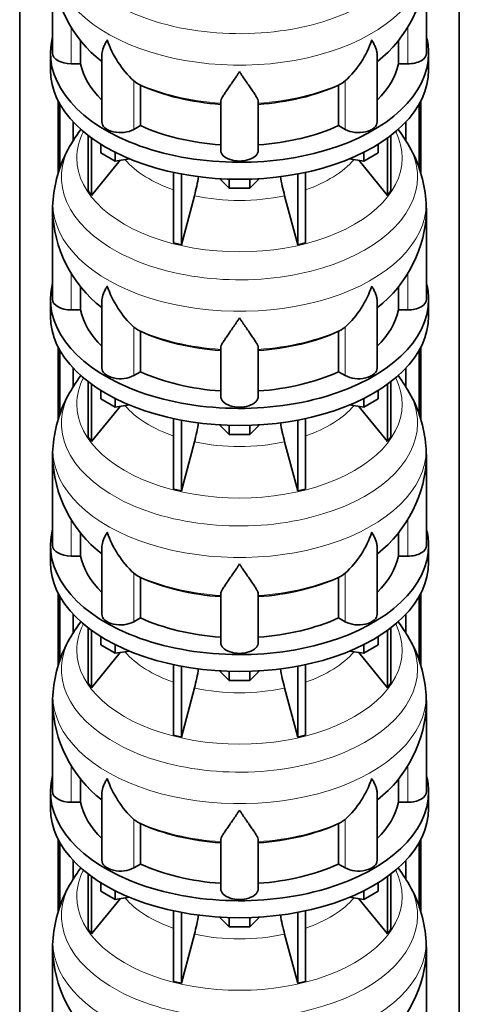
# Model space of a CAD drawing. Header units: millimetres. Extents: x 148 to 904, y -2845 to 2089.
# Tile 8 of 24: x 679 to 891, y -1859 to -1385. Entities that reach past the tile are written whole.
import ezdxf

# ---------------------------------------------------------------- set-up
doc = ezdxf.new("R2010")
doc.units = ezdxf.units.MM
doc.layers.add('MID_134-13', color=7, linetype='Continuous')
doc.layers.add('VSI134_DIFFUSORE', color=7, linetype='Continuous')

# ---------------------------------------------------------------- blocks, each defined once
blk = doc.blocks.new('SE4')
at = {"layer": 'MID_134-13', "color": 7, "linetype": 'Continuous', "lineweight": 35}
for p, q in [((679.43, -1002.98), (679.43, -2554.67)), ((891.05, -2554.67), (891.05, -1002.98)), ((697.93, -1459.09), (697.93, -1424)), ((698.69, -1456.85), (698.69, -1425.41)), ((871.79, -1425.41), (871.79, -1456.77)), ((872.54, -1424), (872.54, -1459.11)), ((705.2, -1443.13), (705.2, -1434.19)), ((865.27, -1434.19), (865.27, -1443.08)), ((697.93, -1577.48), (697.93, -1542.4)), ((698.69, -1575.24), (698.69, -1543.81)), ((871.79, -1543.81), (871.79, -1575.16)), ((872.54, -1542.4), (872.54, -1577.5)), ((705.2, -1561.52), (705.2, -1552.58)), ((865.27, -1552.58), (865.27, -1561.47)), ((697.93, -1695.87), (697.93, -1660.79)), ((698.69, -1693.63), (698.69, -1662.2)), ((871.79, -1662.2), (871.79, -1693.55)), ((872.54, -1660.79), (872.54, -1695.89)), ((705.2, -1679.91), (705.2, -1670.97)), ((865.27, -1670.97), (865.27, -1679.86)), ((697.93, -1814.26), (697.93, -1779.18)), ((698.69, -1812.03), (698.69, -1780.59)), ((871.79, -1780.59), (871.79, -1811.94)), ((872.54, -1779.18), (872.54, -1814.29)), ((705.2, -1798.3), (705.2, -1789.37)), ((865.27, -1789.37), (865.27, -1798.25))]:
    blk.add_line(p, q, dxfattribs=at)
at = {"layer": 'VSI134_DIFFUSORE', "color": 7, "linetype": 'Continuous', "lineweight": 35}
for p, q in [((695.24, -1357.97), (695.24, -1401.02)), ((875.24, -1401.02), (875.24, -1357.97)), ((708.77, -1406.22), (708.77, -1394.9)), ((861.71, -1394.8), (861.71, -1406.22)), ((694.24, -1401.02), (694.24, -1409.19)), ((876.24, -1409.19), (876.24, -1401.02)), ((704.24, -1406.22), (708.77, -1406.22)), ((718.96, -1401.93), (718.96, -1434.09)), ((851.51, -1434.09), (851.51, -1401.95)), ((861.71, -1406.22), (866.24, -1406.22)), ((735.75, -1415.47), (734.33, -1414.42)), ((836.15, -1414.42), (834.73, -1415.47)), ((737.53, -1435.92), (737.53, -1416.44)), ((832.95, -1416.44), (832.95, -1435.92)), ((776.24, -1447.79), (776.24, -1424.44)), ((794.24, -1447.79), (794.24, -1424.44)), ((734.33, -1437.76), (737.53, -1435.92)), ((832.95, -1435.92), (836.15, -1437.76)), ((712.41, -1440.69), (712.41, -1467.37)), ((713.94, -1441.84), (713.94, -1469.5)), ((856.53, -1441.84), (856.53, -1469.5)), ((858.07, -1440.69), (858.07, -1467.37)), ((718.48, -1448.95), (718.48, -1444.89)), ((725.42, -1452.95), (718.48, -1448.95)), ((725.42, -1452.95), (725.42, -1448.78)), ((845.05, -1452.95), (845.05, -1448.78)), ((851.99, -1448.95), (845.05, -1452.95)), ((851.99, -1448.95), (851.99, -1444.89)), ((713.94, -1469.5), (727.8, -1452.59)), ((732.25, -1451.9), (725.42, -1452.95)), ((845.05, -1452.95), (838.23, -1451.9)), ((842.67, -1452.59), (856.53, -1469.5)), ((753.54, -1458.44), (753.54, -1492.36)), ((816.93, -1458.44), (816.93, -1492.36)), ((757.24, -1459.18), (757.24, -1493.25)), ((780.33, -1466.09), (775.68, -1461.44)), ((780.33, -1466.09), (780.33, -1461.65)), ((794.8, -1461.44), (790.15, -1466.09)), ((790.15, -1466.09), (790.15, -1461.65)), ((813.24, -1459.18), (813.24, -1493.25)), ((712.41, -1467.37), (713.94, -1469.5)), ((790.15, -1466.09), (780.33, -1466.09)), ((856.53, -1469.5), (858.07, -1467.37)), ((757.24, -1493.25), (763.51, -1469.63)), ((806.96, -1469.63), (813.24, -1493.25)), ((695.24, -1476.36), (695.24, -1519.41)), ((875.24, -1519.41), (875.24, -1476.36)), ((753.54, -1492.36), (757.24, -1493.25)), ((813.24, -1493.25), (816.93, -1492.36)), ((708.77, -1524.61), (708.77, -1513.29)), ((861.71, -1513.19), (861.71, -1524.61)), ((694.24, -1519.41), (694.24, -1527.58)), ((876.24, -1527.58), (876.24, -1519.41)), ((704.24, -1524.61), (708.77, -1524.61)), ((718.96, -1520.32), (718.96, -1552.48)), ((851.51, -1552.48), (851.51, -1520.34)), ((861.71, -1524.61), (866.24, -1524.61)), ((735.75, -1533.86), (734.33, -1532.81)), ((836.15, -1532.81), (834.73, -1533.86)), ((737.53, -1554.31), (737.53, -1534.83)), ((832.95, -1534.83), (832.95, -1554.31)), ((776.24, -1566.18), (776.24, -1542.83)), ((794.24, -1566.18), (794.24, -1542.83)), ((734.33, -1556.16), (737.53, -1554.31)), ((832.95, -1554.31), (836.15, -1556.16)), ((712.41, -1559.08), (712.41, -1585.76)), ((713.94, -1560.23), (713.94, -1587.89)), ((856.53, -1560.23), (856.53, -1587.89)), ((858.07, -1559.08), (858.07, -1585.76)), ((718.48, -1567.34), (718.48, -1563.28)), ((725.42, -1571.35), (718.48, -1567.34)), ((725.42, -1571.35), (725.42, -1567.17)), ((845.05, -1571.35), (845.05, -1567.17)), ((851.99, -1567.34), (845.05, -1571.35)), ((851.99, -1567.34), (851.99, -1563.28)), ((713.94, -1587.89), (727.8, -1570.98)), ((732.25, -1570.29), (725.42, -1571.35)), ((845.05, -1571.35), (838.23, -1570.29)), ((842.67, -1570.98), (856.53, -1587.89)), ((753.54, -1576.83), (753.54, -1610.76)), ((816.93, -1576.83), (816.93, -1610.76)), ((757.24, -1577.57), (757.24, -1611.64)), ((780.33, -1584.48), (775.68, -1579.83)), ((780.33, -1584.48), (780.33, -1580.04)), ((794.8, -1579.83), (790.15, -1584.48)), ((790.15, -1584.48), (790.15, -1580.04)), ((813.24, -1577.57), (813.24, -1611.64)), ((712.41, -1585.76), (713.94, -1587.89)), ((790.15, -1584.48), (780.33, -1584.48)), ((856.53, -1587.89), (858.07, -1585.76)), ((757.24, -1611.64), (763.51, -1588.02)), ((806.96, -1588.02), (813.24, -1611.64)), ((695.24, -1594.75), (695.24, -1637.81)), ((875.24, -1637.81), (875.24, -1594.75)), ((753.54, -1610.76), (757.24, -1611.64)), ((813.24, -1611.64), (816.93, -1610.76)), ((708.77, -1643), (708.77, -1631.69)), ((861.71, -1631.59), (861.71, -1643)), ((694.24, -1637.81), (694.24, -1645.97)), ((876.24, -1645.97), (876.24, -1637.81)), ((704.24, -1643), (708.77, -1643)), ((718.96, -1638.71), (718.96, -1670.87)), ((851.51, -1670.87), (851.51, -1638.74)), ((861.71, -1643), (866.24, -1643)), ((735.75, -1652.25), (734.33, -1651.2)), ((836.15, -1651.2), (834.73, -1652.25)), ((737.53, -1672.7), (737.53, -1653.22)), ((832.95, -1653.22), (832.95, -1672.7)), ((776.24, -1684.57), (776.24, -1661.23)), ((794.24, -1684.57), (794.24, -1661.23)), ((734.33, -1674.55), (737.53, -1672.7)), ((832.95, -1672.7), (836.15, -1674.55)), ((712.41, -1677.47), (712.41, -1704.15)), ((713.94, -1678.62), (713.94, -1706.28)), ((856.53, -1678.62), (856.53, -1706.28)), ((858.07, -1677.47), (858.07, -1704.15)), ((718.48, -1685.73), (718.48, -1681.68)), ((725.42, -1689.74), (718.48, -1685.73)), ((725.42, -1689.74), (725.42, -1685.57)), ((845.05, -1689.74), (845.05, -1685.57)), ((851.99, -1685.73), (845.05, -1689.74)), ((851.99, -1685.73), (851.99, -1681.68)), ((713.94, -1706.28), (727.8, -1689.37)), ((732.25, -1688.68), (725.42, -1689.74)), ((845.05, -1689.74), (838.23, -1688.68)), ((842.67, -1689.37), (856.53, -1706.28)), ((753.54, -1695.22), (753.54, -1729.15)), ((816.93, -1695.22), (816.93, -1729.15)), ((757.24, -1695.96), (757.24, -1730.03)), ((780.33, -1702.87), (775.68, -1698.22)), ((780.33, -1702.87), (780.33, -1698.43)), ((794.8, -1698.22), (790.15, -1702.87)), ((790.15, -1702.87), (790.15, -1698.43)), ((813.24, -1695.96), (813.24, -1730.03)), ((712.41, -1704.15), (713.94, -1706.28)), ((790.15, -1702.87), (780.33, -1702.87)), ((856.53, -1706.28), (858.07, -1704.15)), ((757.24, -1730.03), (763.51, -1706.41)), ((806.96, -1706.41), (813.24, -1730.03)), ((695.24, -1713.14), (695.24, -1756.2)), ((875.24, -1756.2), (875.24, -1713.14)), ((753.54, -1729.15), (757.24, -1730.03)), ((813.24, -1730.03), (816.93, -1729.15)), ((708.77, -1761.39), (708.77, -1750.08)), ((861.71, -1749.98), (861.71, -1761.39)), ((694.24, -1756.2), (694.24, -1764.36)), ((876.24, -1764.36), (876.24, -1756.2)), ((704.24, -1761.39), (708.77, -1761.39)), ((718.96, -1757.1), (718.96, -1789.27)), ((851.51, -1789.27), (851.51, -1757.13)), ((861.71, -1761.39), (866.24, -1761.39)), ((735.75, -1770.65), (734.33, -1769.59)), ((836.15, -1769.59), (834.73, -1770.65)), ((737.53, -1791.09), (737.53, -1771.62)), ((832.95, -1771.62), (832.95, -1791.09)), ((776.24, -1802.96), (776.24, -1779.62)), ((794.24, -1802.96), (794.24, -1779.62)), ((734.33, -1792.94), (737.53, -1791.09)), ((832.95, -1791.09), (836.15, -1792.94)), ((712.41, -1795.87), (712.41, -1822.54)), ((713.94, -1797.01), (713.94, -1824.68)), ((856.53, -1797.01), (856.53, -1824.68)), ((858.07, -1795.87), (858.07, -1822.54)), ((718.48, -1804.12), (718.48, -1800.07)), ((725.42, -1808.13), (718.48, -1804.12)), ((725.42, -1808.13), (725.42, -1803.96)), ((845.05, -1808.13), (845.05, -1803.96)), ((851.99, -1804.12), (845.05, -1808.13)), ((851.99, -1804.12), (851.99, -1800.07)), ((713.94, -1824.68), (727.8, -1807.76)), ((732.25, -1807.08), (725.42, -1808.13)), ((845.05, -1808.13), (838.23, -1807.08)), ((842.67, -1807.76), (856.53, -1824.68)), ((753.54, -1813.61), (753.54, -1847.54)), ((816.93, -1813.61), (816.93, -1847.54)), ((757.24, -1814.35), (757.24, -1848.42)), ((780.33, -1821.26), (775.68, -1816.61)), ((780.33, -1821.26), (780.33, -1816.83)), ((794.8, -1816.61), (790.15, -1821.26)), ((790.15, -1821.26), (790.15, -1816.83)), ((813.24, -1814.35), (813.24, -1848.42)), ((712.41, -1822.54), (713.94, -1824.68)), ((790.15, -1821.26), (780.33, -1821.26)), ((856.53, -1824.68), (858.07, -1822.54)), ((757.24, -1848.42), (763.51, -1824.8)), ((806.96, -1824.8), (813.24, -1848.42)), ((695.24, -1831.53), (695.24, -1874.59)), ((875.24, -1874.59), (875.24, -1831.53)), ((753.54, -1847.54), (757.24, -1848.42)), ((813.24, -1848.42), (816.93, -1847.54))]:
    blk.add_line(p, q, dxfattribs=at)
at = {"layer": 'VSI134_DIFFUSORE', "color": 4, "linetype": 'Continuous', "lineweight": 9}
for p, q in [((704.24, -1406.22), (704.24, -1388.52)), ((866.24, -1406.22), (866.24, -1388.44)), ((734.33, -1437.76), (734.33, -1414.42)), ((836.15, -1437.76), (836.15, -1414.42)), ((704.24, -1524.61), (704.24, -1506.91)), ((866.24, -1524.61), (866.24, -1506.84)), ((734.33, -1556.16), (734.33, -1532.81)), ((836.15, -1556.16), (836.15, -1532.81)), ((704.24, -1643), (704.24, -1625.3)), ((866.24, -1643), (866.24, -1625.23)), ((734.33, -1674.55), (734.33, -1651.2)), ((836.15, -1674.55), (836.15, -1651.2)), ((704.24, -1761.39), (704.24, -1743.7)), ((866.24, -1761.39), (866.24, -1743.62)), ((734.33, -1792.94), (734.33, -1769.59)), ((836.15, -1792.94), (836.15, -1769.59))]:
    blk.add_line(p, q, dxfattribs=at)
at = {"layer": 'VSI134_DIFFUSORE', "color": 7, "linetype": 'Continuous', "lineweight": 35}
for centre, radius, start, end in [((756.25, -1356.87), 60.98, 181.1341, 232.2546), ((814.02, -1356.71), 61.22, 307.8544, 358.8284), ((766.83, -1379.46), 47.73, 198.6373, 227.0857), ((803.65, -1379.46), 47.73, 312.9143, 341.3628), ((743.66, -1403.08), 14.7, 237.4509, 245.3566), ((826.82, -1403.08), 14.7, 294.6434, 302.5491), ((762.32, -1478.61), 67.25, 142.3556, 149.5834), ((807.67, -1478.97), 67.84, 30.3417, 37.6305), ((756.17, -1476.37), 60.82, 148.4877, 173.8715), ((814.35, -1476.39), 60.78, 6.1562, 31.4203), ((673.67, -1445.31), 93.08, 344.857, 350.7509), ((895.49, -1445.52), 91.75, 189.3064, 195.2315), ((734.7, -1475.54), 39.42, 171.7414, 181.3593), ((745.43, -1481.16), 129.89, 2.1163, 4.9854), ((756.25, -1475.27), 60.98, 181.1341, 232.2546), ((814.02, -1475.11), 61.22, 307.8544, 358.8284), ((766.83, -1497.85), 47.73, 198.6373, 227.0857), ((803.65, -1497.85), 47.73, 312.9143, 341.3628), ((743.66, -1521.47), 14.7, 237.4509, 245.3566), ((826.82, -1521.47), 14.7, 294.6434, 302.5491), ((762.32, -1597), 67.25, 142.3556, 149.5834), ((807.67, -1597.36), 67.84, 30.3417, 37.6305), ((756.17, -1594.76), 60.82, 148.4877, 173.8715), ((814.35, -1594.78), 60.78, 6.1562, 31.4203), ((673.67, -1563.71), 93.08, 344.857, 350.7509), ((895.49, -1563.91), 91.75, 189.3064, 195.2315), ((734.7, -1593.93), 39.42, 171.7414, 181.3593), ((745.43, -1599.55), 129.89, 2.1163, 4.9854), ((756.25, -1593.66), 60.98, 181.1341, 232.2546), ((814.02, -1593.5), 61.22, 307.8544, 358.8284), ((766.83, -1616.25), 47.73, 198.6373, 227.0857), ((803.65, -1616.25), 47.73, 312.9143, 341.3628), ((743.66, -1639.86), 14.7, 237.4509, 245.3566), ((826.82, -1639.86), 14.7, 294.6434, 302.5491), ((762.32, -1715.39), 67.25, 142.3556, 149.5834), ((807.67, -1715.75), 67.84, 30.3417, 37.6305), ((756.17, -1713.15), 60.82, 148.4877, 173.8715), ((814.35, -1713.17), 60.78, 6.1562, 31.4203), ((673.67, -1682.1), 93.08, 344.857, 350.7509), ((895.49, -1682.31), 91.75, 189.3064, 195.2315), ((734.7, -1712.32), 39.42, 171.7414, 181.3593), ((745.43, -1717.94), 129.89, 2.1163, 4.9854), ((756.25, -1712.05), 60.98, 181.1341, 232.2546), ((814.02, -1711.89), 61.22, 307.8544, 358.8284), ((766.83, -1734.64), 47.73, 198.6373, 227.0857), ((803.65, -1734.64), 47.73, 312.9143, 341.3628), ((743.66, -1758.25), 14.7, 237.4509, 245.3566), ((826.82, -1758.25), 14.7, 294.6434, 302.5491), ((762.32, -1833.78), 67.25, 142.3556, 149.5834), ((807.67, -1834.14), 67.84, 30.3417, 37.6305), ((756.17, -1831.54), 60.82, 148.4877, 173.8715), ((814.35, -1831.56), 60.78, 6.1562, 31.4203), ((673.67, -1800.49), 93.08, 344.857, 350.7509), ((895.49, -1800.7), 91.75, 189.3064, 195.2315), ((734.7, -1830.71), 39.42, 171.7414, 181.3593), ((745.43, -1836.33), 129.89, 2.1163, 4.9854), ((756.25, -1830.44), 60.98, 181.1341, 232.2546), ((814.02, -1830.28), 61.22, 307.8544, 358.8284)]:
    blk.add_arc(centre, radius, start, end, dxfattribs=at)
at = {"layer": 'VSI134_DIFFUSORE', "color": 4, "linetype": 'Continuous', "lineweight": 9}
for centre, major_axis, start_param, end_param in [((785.24, -1342.25), (85.67, 0), 2.811676, 6.283185), ((785.24, -1355), (-89.83, 0), 0, 3.209257), ((785.24, -1379.55), (-79.5, 0), 0.898849, 1.457346), ((785.24, -1379.55), (79.5, 0), 4.82584, 5.384336), ((785.24, -1451.45), (-78.3, 0), 0, 3.425204), ((785.24, -1451.45), (-78.3, 0), 5.999574, 6.283185), ((785.24, -1460.64), (85.67, 0), 2.811676, 6.283185), ((785.24, -1460.64), (85.67, 0), 0, 0.328193), ((785.24, -1436.33), (-61.63, 0), 0.463231, 1.030574), ((785.24, -1436.33), (61.63, 0), 5.252612, 5.819954), ((785.24, -1473.4), (-89.83, 0), 0, 3.209257), ((785.24, -1473.4), (-89.83, 0), 6.215555, 6.283185), ((785.24, -1436.33), (-61.63, 0), 1.210556, 1.931037), ((785.24, -1497.94), (-79.5, 0), 0.898849, 1.457346), ((785.24, -1497.94), (79.5, 0), 4.82584, 5.384336), ((785.24, -1569.84), (-78.3, 0), 0, 3.425204), ((785.24, -1569.84), (-78.3, 0), 5.999574, 6.283185), ((785.24, -1579.03), (85.67, 0), 2.811676, 6.283185), ((785.24, -1579.03), (85.67, 0), 0, 0.328193), ((785.24, -1554.72), (-61.63, 0), 0.463231, 1.030574), ((785.24, -1554.72), (61.63, 0), 5.252612, 5.819954), ((785.24, -1591.79), (-89.83, 0), 0, 3.209257), ((785.24, -1591.79), (-89.83, 0), 6.215555, 6.283185), ((785.24, -1554.72), (-61.63, 0), 1.210556, 1.931037), ((785.24, -1616.33), (-79.5, 0), 0.898849, 1.457346), ((785.24, -1616.33), (79.5, 0), 4.82584, 5.384336), ((785.24, -1688.23), (-78.3, 0), 0, 3.425204), ((785.24, -1688.23), (-78.3, 0), 5.999574, 6.283185), ((785.24, -1697.42), (85.67, 0), 2.811676, 6.283185), ((785.24, -1697.42), (85.67, 0), 0, 0.328193), ((785.24, -1673.12), (-61.63, 0), 0.463231, 1.030574), ((785.24, -1673.12), (61.63, 0), 5.252612, 5.819954), ((785.24, -1710.18), (-89.83, 0), 0, 3.209257), ((785.24, -1710.18), (-89.83, 0), 6.215555, 6.283185), ((785.24, -1673.12), (-61.63, 0), 1.210556, 1.931037), ((785.24, -1734.72), (-79.5, 0), 0.898849, 1.457346), ((785.24, -1734.72), (79.5, 0), 4.82584, 5.384336), ((785.24, -1806.62), (-78.3, 0), 0, 3.425204), ((785.24, -1806.62), (-78.3, 0), 5.999574, 6.283185), ((785.24, -1815.82), (85.67, 0), 2.811676, 6.283185), ((785.24, -1815.82), (85.67, 0), 0, 0.328193), ((785.24, -1791.51), (-61.63, 0), 0.463231, 1.030574), ((785.24, -1791.51), (61.63, 0), 5.252612, 5.819954), ((785.24, -1828.57), (-89.83, 0), 0, 3.209257), ((785.24, -1828.57), (-89.83, 0), 6.215555, 6.283185), ((785.24, -1791.51), (-61.63, 0), 1.210556, 1.931037)]:
    blk.add_ellipse(centre, major_axis=major_axis, ratio=0.57735, start_param=start_param, end_param=end_param, dxfattribs=at)
at = {"layer": 'VSI134_DIFFUSORE', "color": 7, "linetype": 'Continuous', "lineweight": 35}
for centre, major_axis, start_param, end_param in [((785.24, -1401.02), (91, 0), 2.993207, 6.283185), ((785.24, -1401.02), (91, 0), 0, 0.148386), ((704.24, -1401.02), (9, 0), 3.141593, 4.712389), ((866.24, -1401.02), (-9, 0), 1.570796, 3.141593), ((785.24, -1401.02), (-77, 0), 0.117151, 0.534109), ((785.24, -1401.02), (77, 0), 5.749077, 6.166034), ((785.24, -1409.19), (-91, 0), 0, 3.141593), ((785.24, -1381.55), (-77, 0), 0.902549, 1.453645), ((785.24, -1381.55), (77, 0), 4.82954, 5.380636), ((727.96, -1434.09), (9, 0), 3.141593, 5.497787), ((842.51, -1434.09), (-9, 0), 0.785398, 3.141593), ((785.24, -1401.02), (-77, 0), 0.902549, 1.453645), ((785.24, -1401.02), (77, 0), 4.82954, 5.380636), ((785.24, -1447.79), (-9, 0), 0, 3.141593), ((785.24, -1519.41), (91, 0), 2.993207, 6.283185), ((785.24, -1519.41), (91, 0), 0, 0.148386), ((704.24, -1519.41), (9, 0), 3.141593, 4.712389), ((866.24, -1519.41), (-9, 0), 1.570796, 3.141593), ((785.24, -1519.41), (-77, 0), 0.117151, 0.534109), ((785.24, -1519.41), (77, 0), 5.749077, 6.166034), ((785.24, -1527.58), (-91, 0), 0, 3.141593), ((785.24, -1499.94), (-77, 0), 0.902549, 1.453645), ((785.24, -1499.94), (77, 0), 4.82954, 5.380636), ((727.96, -1552.48), (9, 0), 3.141593, 5.497787), ((842.51, -1552.48), (-9, 0), 0.785398, 3.141593), ((785.24, -1519.41), (-77, 0), 0.902549, 1.453645), ((785.24, -1519.41), (77, 0), 4.82954, 5.380636), ((785.24, -1566.18), (-9, 0), 0, 3.141593), ((785.24, -1637.81), (91, 0), 2.993207, 6.283185), ((785.24, -1637.81), (91, 0), 0, 0.148386), ((704.24, -1637.81), (9, 0), 3.141593, 4.712389), ((866.24, -1637.81), (-9, 0), 1.570796, 3.141593), ((785.24, -1637.81), (-77, 0), 0.117151, 0.534109), ((785.24, -1637.81), (77, 0), 5.749077, 6.166034), ((785.24, -1645.97), (-91, 0), 0, 3.141593), ((785.24, -1618.33), (-77, 0), 0.902549, 1.453645), ((785.24, -1618.33), (77, 0), 4.82954, 5.380636), ((727.96, -1670.87), (9, 0), 3.141593, 5.497787), ((842.51, -1670.87), (-9, 0), 0.785398, 3.141593), ((785.24, -1637.81), (-77, 0), 0.902549, 1.453645), ((785.24, -1637.81), (77, 0), 4.82954, 5.380636), ((785.24, -1684.57), (-9, 0), 0, 3.141593), ((785.24, -1756.2), (91, 0), 2.993207, 6.283185), ((785.24, -1756.2), (91, 0), 0, 0.148386), ((704.24, -1756.2), (9, 0), 3.141593, 4.712389), ((866.24, -1756.2), (-9, 0), 1.570796, 3.141593), ((785.24, -1756.2), (-77, 0), 0.117151, 0.534109), ((785.24, -1756.2), (77, 0), 5.749077, 6.166034), ((785.24, -1764.36), (-91, 0), 0, 3.141593), ((785.24, -1736.72), (-77, 0), 0.902549, 1.453645), ((785.24, -1736.72), (77, 0), 4.82954, 5.380636), ((727.96, -1789.27), (9, 0), 3.141593, 5.497787), ((842.51, -1789.27), (-9, 0), 0.785398, 3.141593), ((785.24, -1756.2), (-77, 0), 0.902549, 1.453645), ((785.24, -1756.2), (77, 0), 4.82954, 5.380636), ((785.24, -1802.96), (-9, 0), 0, 3.141593)]:
    blk.add_ellipse(centre, major_axis=major_axis, ratio=0.57735, start_param=start_param, end_param=end_param, dxfattribs=at)
for points, knots in [([(718.96, -1401.95), (718.96, -1401.79), (718.97, -1401.63), (719.05, -1400.45), (719.34, -1399.4), (720.01, -1397.73), (720.27, -1397.15), (720.73, -1396.26), (720.89, -1395.96), (721.14, -1395.5), (721.28, -1395.27), (721.41, -1395.03), (721.5, -1394.87), (721.55, -1394.79), (721.6, -1394.72)], [0.4600931, 0.4600931, 0.4600931, 0.4600931, 0.5, 0.5, 0.75, 0.75, 0.875, 0.875, 0.9375, 0.9375, 0.96875, 0.984375, 0.984375, 1, 1, 1, 1]), ([(851.51, -1401.96), (851.51, -1401.81), (851.51, -1401.65), (851.46, -1400.99), (851.37, -1400.48), (851.11, -1399.42), (850.92, -1398.87), (850.47, -1397.74), (850.21, -1397.16), (849.75, -1396.27), (849.59, -1395.96), (849.33, -1395.5), (849.24, -1395.34), (849.06, -1395.03), (848.97, -1394.87), (848.88, -1394.72)], [0.4604904, 0.4604904, 0.4604904, 0.4604904, 0.5, 0.5, 0.625, 0.625, 0.75, 0.75, 0.875, 0.875, 0.9375, 0.9375, 0.96875, 0.96875, 1, 1, 1, 1]), ([(785.24, -1409.93), (785.11, -1410.15), (784.97, -1410.36), (784.71, -1410.78), (784.57, -1410.99), (784.18, -1411.6), (783.91, -1412.01), (783.13, -1413.2), (782.61, -1413.97), (781.6, -1415.44), (781.1, -1416.15), (780.15, -1417.51), (779.7, -1418.15), (778.86, -1419.37), (778.46, -1419.95), (777.92, -1420.77), (777.75, -1421.04), (777.43, -1421.55), (777.27, -1421.8), (776.86, -1422.52), (776.64, -1422.96), (776.33, -1423.76), (776.24, -1424.12), (776.24, -1424.44)], [0, 0, 0, 0, 0.03125, 0.03125, 0.0625, 0.0625, 0.125, 0.125, 0.25, 0.25, 0.375, 0.375, 0.5, 0.5, 0.625, 0.625, 0.6875, 0.6875, 0.75, 0.75, 0.875, 0.875, 1, 1, 1, 1]), ([(794.24, -1424.44), (794.24, -1424.12), (794.15, -1423.76), (793.84, -1422.96), (793.61, -1422.52), (793.2, -1421.8), (793.05, -1421.55), (792.73, -1421.04), (792.56, -1420.77), (792.02, -1419.95), (791.62, -1419.37), (790.78, -1418.15), (790.32, -1417.51), (789.38, -1416.16), (788.88, -1415.45), (787.87, -1413.97), (787.35, -1413.2), (786.56, -1412.01), (786.3, -1411.61), (785.9, -1410.99), (785.77, -1410.78), (785.5, -1410.36), (785.37, -1410.15), (785.24, -1409.93)], [0, 0, 0, 0, 0.125, 0.125, 0.25, 0.25, 0.3125, 0.3125, 0.375, 0.375, 0.5, 0.5, 0.625, 0.625, 0.75, 0.75, 0.875, 0.875, 0.9375, 0.9375, 0.96875, 0.96875, 1, 1, 1, 1]), ([(718.96, -1520.34), (718.96, -1520.18), (718.97, -1520.02), (719.05, -1518.84), (719.34, -1517.79), (720.01, -1516.12), (720.27, -1515.54), (720.73, -1514.65), (720.89, -1514.35), (721.14, -1513.89), (721.28, -1513.66), (721.41, -1513.42), (721.5, -1513.27), (721.55, -1513.19), (721.6, -1513.11)], [0.4600931, 0.4600931, 0.4600931, 0.4600931, 0.5, 0.5, 0.75, 0.75, 0.875, 0.875, 0.9375, 0.9375, 0.96875, 0.984375, 0.984375, 1, 1, 1, 1]), ([(851.51, -1520.36), (851.51, -1520.2), (851.51, -1520.04), (851.46, -1519.38), (851.37, -1518.87), (851.11, -1517.81), (850.92, -1517.26), (850.47, -1516.13), (850.21, -1515.55), (849.75, -1514.66), (849.59, -1514.35), (849.33, -1513.89), (849.24, -1513.74), (849.06, -1513.42), (848.97, -1513.26), (848.88, -1513.11)], [0.4604904, 0.4604904, 0.4604904, 0.4604904, 0.5, 0.5, 0.625, 0.625, 0.75, 0.75, 0.875, 0.875, 0.9375, 0.9375, 0.96875, 0.96875, 1, 1, 1, 1]), ([(785.24, -1528.33), (785.11, -1528.54), (784.97, -1528.75), (784.71, -1529.17), (784.57, -1529.38), (784.18, -1530), (783.91, -1530.4), (783.13, -1531.59), (782.61, -1532.36), (781.6, -1533.83), (781.1, -1534.55), (780.15, -1535.9), (779.7, -1536.54), (778.86, -1537.76), (778.46, -1538.34), (777.92, -1539.16), (777.75, -1539.43), (777.43, -1539.94), (777.27, -1540.19), (776.86, -1540.91), (776.64, -1541.35), (776.33, -1542.15), (776.24, -1542.51), (776.24, -1542.83)], [0, 0, 0, 0, 0.03125, 0.03125, 0.0625, 0.0625, 0.125, 0.125, 0.25, 0.25, 0.375, 0.375, 0.5, 0.5, 0.625, 0.625, 0.6875, 0.6875, 0.75, 0.75, 0.875, 0.875, 1, 1, 1, 1]), ([(794.24, -1542.83), (794.24, -1542.51), (794.15, -1542.15), (793.84, -1541.35), (793.61, -1540.91), (793.2, -1540.2), (793.05, -1539.95), (792.73, -1539.43), (792.56, -1539.16), (792.02, -1538.34), (791.62, -1537.77), (790.78, -1536.54), (790.32, -1535.9), (789.38, -1534.55), (788.88, -1533.84), (787.87, -1532.36), (787.35, -1531.6), (786.56, -1530.4), (786.3, -1530), (785.9, -1529.38), (785.77, -1529.17), (785.5, -1528.75), (785.37, -1528.54), (785.24, -1528.33)], [0, 0, 0, 0, 0.125, 0.125, 0.25, 0.25, 0.3125, 0.3125, 0.375, 0.375, 0.5, 0.5, 0.625, 0.625, 0.75, 0.75, 0.875, 0.875, 0.9375, 0.9375, 0.96875, 0.96875, 1, 1, 1, 1]), ([(718.96, -1638.73), (718.96, -1638.57), (718.97, -1638.41), (719.05, -1637.24), (719.34, -1636.18), (720.01, -1634.51), (720.27, -1633.94), (720.73, -1633.05), (720.89, -1632.74), (721.14, -1632.28), (721.28, -1632.05), (721.41, -1631.82), (721.5, -1631.66), (721.55, -1631.58), (721.6, -1631.5)], [0.4600931, 0.4600931, 0.4600931, 0.4600931, 0.5, 0.5, 0.75, 0.75, 0.875, 0.875, 0.9375, 0.9375, 0.96875, 0.984375, 0.984375, 1, 1, 1, 1]), ([(851.51, -1638.75), (851.51, -1638.59), (851.51, -1638.43), (851.46, -1637.78), (851.37, -1637.26), (851.11, -1636.2), (850.92, -1635.65), (850.47, -1634.52), (850.21, -1633.94), (849.75, -1633.05), (849.59, -1632.75), (849.33, -1632.28), (849.24, -1632.13), (849.06, -1631.82), (848.97, -1631.66), (848.88, -1631.5)], [0.4604904, 0.4604904, 0.4604904, 0.4604904, 0.5, 0.5, 0.625, 0.625, 0.75, 0.75, 0.875, 0.875, 0.9375, 0.9375, 0.96875, 0.96875, 1, 1, 1, 1]), ([(785.24, -1646.72), (785.11, -1646.93), (784.97, -1647.14), (784.71, -1647.56), (784.57, -1647.77), (784.18, -1648.39), (783.91, -1648.79), (783.13, -1649.98), (782.61, -1650.75), (781.6, -1652.23), (781.1, -1652.94), (780.15, -1654.29), (779.7, -1654.93), (778.86, -1656.16), (778.46, -1656.73), (777.92, -1657.55), (777.75, -1657.82), (777.43, -1658.34), (777.27, -1658.59), (776.86, -1659.31), (776.64, -1659.75), (776.33, -1660.54), (776.24, -1660.91), (776.24, -1661.23)], [0, 0, 0, 0, 0.03125, 0.03125, 0.0625, 0.0625, 0.125, 0.125, 0.25, 0.25, 0.375, 0.375, 0.5, 0.5, 0.625, 0.625, 0.6875, 0.6875, 0.75, 0.75, 0.875, 0.875, 1, 1, 1, 1]), ([(794.24, -1661.23), (794.24, -1660.91), (794.15, -1660.55), (793.84, -1659.75), (793.61, -1659.31), (793.2, -1658.59), (793.05, -1658.34), (792.73, -1657.82), (792.56, -1657.56), (792.02, -1656.74), (791.62, -1656.16), (790.78, -1654.94), (790.32, -1654.29), (789.38, -1652.94), (788.88, -1652.23), (787.87, -1650.75), (787.35, -1649.99), (786.56, -1648.79), (786.3, -1648.39), (785.9, -1647.77), (785.77, -1647.56), (785.5, -1647.14), (785.37, -1646.93), (785.24, -1646.72)], [0, 0, 0, 0, 0.125, 0.125, 0.25, 0.25, 0.3125, 0.3125, 0.375, 0.375, 0.5, 0.5, 0.625, 0.625, 0.75, 0.75, 0.875, 0.875, 0.9375, 0.9375, 0.96875, 0.96875, 1, 1, 1, 1]), ([(718.96, -1757.13), (718.96, -1756.97), (718.97, -1756.8), (719.05, -1755.63), (719.34, -1754.58), (720.01, -1752.9), (720.27, -1752.33), (720.73, -1751.44), (720.89, -1751.14), (721.14, -1750.68), (721.28, -1750.44), (721.41, -1750.21), (721.5, -1750.05), (721.55, -1749.97), (721.6, -1749.89)], [0.4600931, 0.4600931, 0.4600931, 0.4600931, 0.5, 0.5, 0.75, 0.75, 0.875, 0.875, 0.9375, 0.9375, 0.96875, 0.984375, 0.984375, 1, 1, 1, 1]), ([(851.51, -1757.14), (851.51, -1756.98), (851.51, -1756.83), (851.46, -1756.17), (851.37, -1755.65), (851.11, -1754.59), (850.92, -1754.04), (850.47, -1752.92), (850.21, -1752.34), (849.75, -1751.44), (849.59, -1751.14), (849.33, -1750.68), (849.24, -1750.52), (849.06, -1750.21), (848.97, -1750.05), (848.88, -1749.89)], [0.4604904, 0.4604904, 0.4604904, 0.4604904, 0.5, 0.5, 0.625, 0.625, 0.75, 0.75, 0.875, 0.875, 0.9375, 0.9375, 0.96875, 0.96875, 1, 1, 1, 1]), ([(785.24, -1765.11), (785.11, -1765.32), (784.97, -1765.53), (784.71, -1765.95), (784.57, -1766.16), (784.18, -1766.78), (783.91, -1767.18), (783.13, -1768.38), (782.61, -1769.14), (781.6, -1770.62), (781.1, -1771.33), (780.15, -1772.68), (779.7, -1773.33), (778.86, -1774.55), (778.46, -1775.13), (777.92, -1775.95), (777.75, -1776.21), (777.43, -1776.73), (777.27, -1776.98), (776.86, -1777.7), (776.64, -1778.14), (776.33, -1778.94), (776.24, -1779.3), (776.24, -1779.62)], [0, 0, 0, 0, 0.03125, 0.03125, 0.0625, 0.0625, 0.125, 0.125, 0.25, 0.25, 0.375, 0.375, 0.5, 0.5, 0.625, 0.625, 0.6875, 0.6875, 0.75, 0.75, 0.875, 0.875, 1, 1, 1, 1]), ([(794.24, -1779.62), (794.24, -1779.3), (794.15, -1778.94), (793.84, -1778.14), (793.61, -1777.7), (793.2, -1776.98), (793.05, -1776.73), (792.73, -1776.21), (792.56, -1775.95), (792.02, -1775.13), (791.62, -1774.55), (790.78, -1773.33), (790.32, -1772.69), (789.38, -1771.33), (788.88, -1770.62), (787.87, -1769.15), (787.35, -1768.38), (786.56, -1767.19), (786.3, -1766.78), (785.9, -1766.16), (785.77, -1765.95), (785.5, -1765.53), (785.37, -1765.32), (785.24, -1765.11)], [0, 0, 0, 0, 0.125, 0.125, 0.25, 0.25, 0.3125, 0.3125, 0.375, 0.375, 0.5, 0.5, 0.625, 0.625, 0.75, 0.75, 0.875, 0.875, 0.9375, 0.9375, 0.96875, 0.96875, 1, 1, 1, 1])]:
    blk.add_open_spline(points, degree=3, knots=knots, dxfattribs=at)

msp = doc.modelspace()

# ---------------------------------------------------------------- block references
msp.add_blockref('SE4', (0, 0))

doc.saveas('drawing.dxf')
